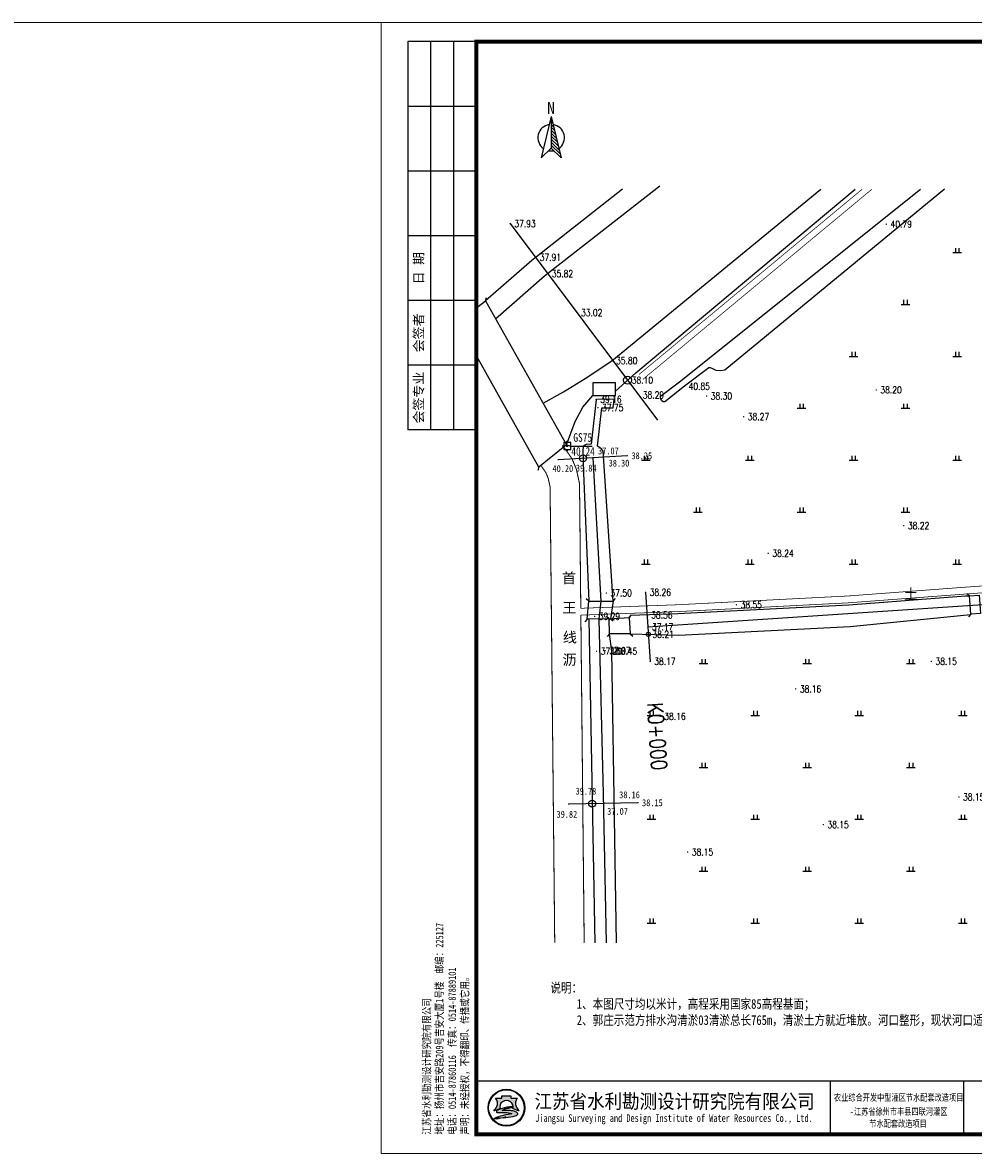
# Model space of a CAD drawing. Extents: x 464172 to 473094, y 3847158 to 3855433.
# Tile 86 of 98: x 469675 to 469950, y 3852704 to 3853030. Entities that reach past the tile are written whole.
import ezdxf
from ezdxf.enums import TextEntityAlignment as Align

# ---------------------------------------------------------------- set-up
doc = ezdxf.new("R2010")
doc.units = 0
doc.header["$PDMODE"] = 34
doc.header["$PDSIZE"] = 0.2
doc.linetypes.add('X3', pattern=[5, 4, -1])
doc.layers.get('0').update_dxf_attribs({"linetype": 'CONTINUOUS'})
doc.layers.add('ASSIST', color=7, linetype='CONTINUOUS', plot=False)
for name, color, linetype in [('DLSS', 4, 'CONTINUOUS'), ('DMTZ', 3, 'CONTINUOUS'), ('DMX', 1, 'CONTINUOUS'), ('GCD', 9, 'CONTINUOUS'), ('JMD', 6, 'CONTINUOUS'), ('KZD', 1, 'CONTINUOUS'), ('LINE', 7, 'CONTINUOUS'), ('SXSS', 5, 'CONTINUOUS'), ('ZBTZ', 8, 'CONTINUOUS'), ('断面', 7, 'CONTINUOUS'), ('零点距', 1, 'CONTINUOUS'), ('零间距', 11, 'CONTINUOUS')]:
    doc.layers.add(name, color=color, linetype=linetype)
doc.styles.add('HZ', font='rs.shx', dxfattribs={"width": 0.8, "bigfont": 'hztxt.shx'})
doc.styles.add('LYJFS', font='times.ttf', dxfattribs={"width": 0.7})
doc.styles.get("Standard").update_dxf_attribs({"font": 'rs.shx', "bigfont": 'hztxt.shx'})
doc.styles.add('仿宋', font='FangSong_GB2312.ttf', dxfattribs={"width": 0.8})
doc.styles.add('仿宋体', font='FangSong_GB2312.ttf', dxfattribs={"width": 0.8})
doc.styles.add('宋体', font='txt')
doc.styles.add('正等线体', font='simhei.ttf')
doc.styles.add('黑体', font='simhei.ttf')
doc.linetypes.add('10411', pattern='A,2,[150,AAA.SHX,S=1,R=0,X=0,Y=1],2,[151,AAA.SHX,S=1,R=0,X=0,Y=3],1e-11', length=4.00000000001)
doc.linetypes.add('10422', pattern='A,0.75,[150,AAA.SHX,S=0.5,R=0,X=0,Y=0.5],1.5,[177,AAA.SHX,S=1,R=0,X=0,Y=0.4],0.75', length=3)

# ---------------------------------------------------------------- blocks, each defined once
blk = doc.blocks.new('*U4')
at = {"linetype": 'Continuous'}
for points in [[(-0.15, -1.387778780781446e-17), (-0.138581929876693, -0.05740251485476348), (-0.138581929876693, 0.05740251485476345)], [(-0.138581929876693, 0.05740251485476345), (-0.1060660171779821, -0.1060660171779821), (-0.1060660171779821, 0.1060660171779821)], [(-0.1060660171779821, -0.1060660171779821), (-0.138581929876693, 0.05740251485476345), (-0.138581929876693, -0.05740251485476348)], [(-0.1060660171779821, 0.1060660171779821), (-0.05740251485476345, -0.138581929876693), (-0.05740251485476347, 0.138581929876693)], [(-0.05740251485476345, -0.138581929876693), (-0.1060660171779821, 0.1060660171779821), (-0.1060660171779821, -0.1060660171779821)], [(-0.05740251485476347, 0.138581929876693), (1.387778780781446e-17, -0.15), (-6.938893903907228e-18, 0.15)], [(1.387778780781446e-17, -0.15), (-0.05740251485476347, 0.138581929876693), (-0.05740251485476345, -0.138581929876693)], [(-6.938893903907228e-18, 0.15), (0.05740251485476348, -0.138581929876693), (0.05740251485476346, 0.138581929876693)], [(0.05740251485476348, -0.138581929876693), (-6.938893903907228e-18, 0.15), (1.387778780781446e-17, -0.15)], [(0.05740251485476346, 0.138581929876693), (0.1060660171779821, -0.1060660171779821), (0.1060660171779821, 0.1060660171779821)], [(0.1060660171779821, -0.1060660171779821), (0.05740251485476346, 0.138581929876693), (0.05740251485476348, -0.138581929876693)], [(0.1060660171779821, 0.1060660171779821), (0.138581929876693, -0.05740251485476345), (0.138581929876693, 0.05740251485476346)], [(0.138581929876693, -0.05740251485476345), (0.1060660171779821, 0.1060660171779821), (0.1060660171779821, -0.1060660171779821)], [(0.15, 0), (0.138581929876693, 0.05740251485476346), (0.138581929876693, -0.05740251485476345)]]:
    blk.add_solid(points, dxfattribs=at)
blk = doc.blocks.new('gc259')
at = {"linetype": 'Continuous', "flags": 128}
for points in [[(-1, 0.001587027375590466), (-1.5, 0.001587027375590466)], [(-1, -1), (1, -1), (1, 1), (-1, 1), (-1, -1)], [(0, 1), (0, 1.5)], [(1, 0), (1.5, 0)], [(0, -1), (0, -1.5)]]:
    blk.add_lwpolyline(points, dxfattribs=at)
at = {"linetype": 'Continuous'}
blk.add_circle((0, 0), 0.15, dxfattribs=at)
blk.add_point((0, 0), dxfattribs=at)
blk.add_blockref('*U4', (0, 0), dxfattribs=at)
blk = doc.blocks.new('GC200')
at = {"linetype": 'Continuous', "const_width": 0.2, "flags": 128}
blk.add_lwpolyline([(-0.1, 0, 1), (0.1, 0, 1)], format="xyb", close=True, dxfattribs=at)
blk = doc.blocks.new('gc119')
for p, q in [((-1.25, 0), (1.25, 0)), ((-0.5, 1.3), (-0.5, 0)), ((0.5, 1.3), (0.5, 0))]:
    blk.add_line(p, q)
blk = doc.blocks.new('A$C67844AE1')
at = {"color": 7, "linetype": 'ByBlock', "lineweight": -3}
for p, q in [((-68.54528065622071, 12.60233967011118), (-102.4539569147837, -126.4874291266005)), ((-68.54528065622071, 12.60233967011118), (-68.54528065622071, -93.55508338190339)), ((-68.54528065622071, 12.60233967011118), (-34.63660439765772, -126.4874291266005)), ((-68.54528065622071, 6.444916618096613), (-66.57848399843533, 4.534749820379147)), ((-75.16375737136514, -13.81146217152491), (-75.00695480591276, -13.90275762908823)), ((-68.54528065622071, -3.555083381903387), (-63.38429603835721, -8.56746807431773)), ((-68.54528065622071, -13.55508338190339), (-60.19010807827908, -21.66968596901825)), ((-68.54528065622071, -23.55508338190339), (-56.99592011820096, -34.77190386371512)), ((-68.54528065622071, -33.55508338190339), (-53.80173215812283, -47.874121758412)), ((-68.54528065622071, -43.55508338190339), (-50.60754419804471, -60.97633965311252)), ((-68.54528065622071, -53.55508338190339), (-47.4133562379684, -74.0785575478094)), ((-68.54528065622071, -63.55508338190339), (-44.21916827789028, -87.18077544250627)), ((-68.54528065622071, -73.55508338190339), (-41.02498031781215, -100.282993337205)), ((-68.54528065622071, -93.55508338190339), (-102.4539569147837, -126.4874291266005)), ((-68.54528065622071, -83.55508338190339), (-37.83079235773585, -113.3852112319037)), ((-68.54528065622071, -93.55508338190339), (-34.63660439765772, -126.4874291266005))]:
    blk.add_line(p, q, dxfattribs=at)
for start, end in [(98.47002997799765, 234.1282238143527), (305.8717761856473, 81.52997002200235), (258.3564658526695, 281.6435341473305)]:
    blk.add_arc((-68.54528065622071, -58.56304133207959), 44.66625879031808, start, end, dxfattribs=at)
at = {"color": 7, "linetype": 'ByBlock', "lineweight": -3, "insert": (-82.5777418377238, 61.776892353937), "char_height": 40, "width": 53.56766932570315, "attachment_point": 1}
blk.add_mtext('{\\fSimSun|b0|i0|c134|p2;N}', dxfattribs=at)
blk = doc.blocks.new('TK')
h = blk.add_hatch(color=152)
h.dxf.hatch_style = 1
h.paths.add_polyline_path([(37.76634519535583, 12, 1), (28.08865389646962, 12, 1)])
h.paths.add_polyline_path([(37.60348109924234, 12, 1), (28.2515179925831, 12, 1)], flags=16)
h = blk.add_hatch(color=152)
h.dxf.hatch_style = 1
edge = h.paths.add_edge_path()
edge.add_arc((34.80941884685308, 9.57513306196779), 1.461698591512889, 43.31770961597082, 70.37003522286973)
edge.add_arc((33.42980450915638, 5.707128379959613), 5.568375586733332, 70.37003522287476, 84.52854590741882)
edge.add_arc((32.84297213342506, -0.4193509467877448), 11.72289597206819, 84.5285459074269, 95.17746754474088)
edge.add_arc((32.98455917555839, 9.871856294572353), 1.831337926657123, 111.7965680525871, 130.9174013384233, ccw=False)
edge.add_arc((34.88031159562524, 5.13131362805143), 6.936886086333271, 98.84274785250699, 111.79656805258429, ccw=False)
edge.add_arc((35.94667124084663, -1.723120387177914), 13.873772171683, 95.21036804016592, 98.84274785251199, ccw=False)
edge.add_ellipse((32.92749954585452, 12.29239219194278), major_axis=(-1.773815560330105, 0), ratio=0.8776980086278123, start_angle=172.6538623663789, end_angle=176.9129867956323)
edge.add_arc((34.51986391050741, 1.961408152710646), 10.24870363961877, 88.99992913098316, 98.52267106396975)
edge.add_arc((34.12653419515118, 4.586133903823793), 7.594670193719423, 98.5226710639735, 116.8491039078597)
edge.add_arc((31.25213164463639, 10.26438648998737), 1.230336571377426, 116.8491039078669, 139.2900683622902)
edge.add_arc((30.4676556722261, 10.93937889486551), 0.1954369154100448, 139.2900683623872, 263.050638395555)
edge.add_arc((30.65080526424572, 12.44199033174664), 1.70916902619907, 263.0506383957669, 272.136251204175)
edge.add_arc((31.81845295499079, -18.86063964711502), 29.61523112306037, 88.46268833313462, 92.13625120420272, ccw=False)
edge.add_arc((32.47617160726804, 5.646726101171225), 5.099041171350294, 68.07113774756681, 88.46268833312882, ccw=False)
edge.add_arc((36.58583429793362, -10.91731876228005), 21.4080615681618, 95.91294384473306, 98.79521578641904)
edge.add_arc((35.21854840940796, -2.080308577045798), 12.46590188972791, 98.79521578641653, 117.8496747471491)
edge.add_arc((93.71745628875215, -228.4932874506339), 245.9934265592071, 104.7703900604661, 105.15790668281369, ccw=False)
edge.add_line((31.00239690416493, 9.371353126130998), (30.1988762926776, 9.045501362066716))
edge.add_arc((51.56004769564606, -88.12407086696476), 99.48982566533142, 100.90627282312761, 102.39834375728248, ccw=False)
edge.add_line((32.73627937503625, 9.568770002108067), (32.12568198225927, 9.380185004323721))
edge.add_arc((29.81630978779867, 37.97211086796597), 28.68503833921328, 274.6177604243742, 279.6944367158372)
edge.add_arc((33.87653895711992, 14.20489681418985), 4.573507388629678, 279.694436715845, 287.6119267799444)
edge.add_arc((34.76080719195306, 11.41934212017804), 1.650966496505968, 287.6119267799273, 311.5140981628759)
edge.add_arc((35.67269695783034, 10.38914913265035), 0.2751610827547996, 311.5140981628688, 403.3177096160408)
edge = h.paths.add_edge_path()
edge.add_arc((37.34861352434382, 13.13700107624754), 2.066422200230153, 138.9741968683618, 204.1180883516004, ccw=False)
edge.add_line((35.78967558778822, 14.49339822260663), (34.09257231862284, 14.49339822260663))
edge.add_line((34.09257231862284, 14.49339822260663), (34.09257231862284, 15.08006279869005))
edge.add_line((34.09257231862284, 15.08006279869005), (31.76242677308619, 15.08006279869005))
edge.add_line((31.76242677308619, 15.08006279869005), (31.76242677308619, 14.49339822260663))
edge.add_line((31.76242677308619, 14.49339822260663), (30.06532350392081, 14.49339822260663))
edge.add_arc((28.50638556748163, 13.13700107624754), 2.066422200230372, -24.118088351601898, 41.0258031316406, ccw=False)
edge.add_arc((26.96985351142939, 13.82490731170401), 3.749914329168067, 314.34412131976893, 335.8819116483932, ccw=False)
edge.add_arc((28.92445619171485, 14.17747440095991), 3.106664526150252, 282.3877277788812, 290.1465811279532)
edge.add_arc((25.86021252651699, 22.52986678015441), 12.00340818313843, 290.1465811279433, 296.6495194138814)
edge.add_ellipse((32.92749954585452, 12.29239219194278), major_axis=(-1.773815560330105, 0), ratio=0.8776980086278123, start_angle=176.9129867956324, end_angle=378.37473811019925, ccw=False)
edge.add_ellipse((32.92749954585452, 12.29239219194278), major_axis=(-1.773815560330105, 0), ratio=0.8776980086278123, start_angle=172.653862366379, end_angle=176.9129867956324, ccw=False)
edge.add_ellipse((32.92749954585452, 12.29239219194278), major_axis=(-1.773815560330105, 0), ratio=0.8776980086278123, start_angle=161.6252618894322, end_angle=172.653862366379, ccw=False)
edge.add_arc((39.99478656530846, 22.52986678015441), 12.00340818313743, 243.3504805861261, 249.853418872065)
edge.add_arc((36.93054290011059, 14.17747440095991), 3.106664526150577, 249.8534188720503, 257.61227222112)
edge.add_arc((38.88514558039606, 13.82490731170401), 3.74991432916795, 204.1180883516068, 225.6558786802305, ccw=False)
at = {"lineweight": 0}
for p, q in [((0, 0), (0, 297)), ((0, 297), (420, 297)), ((420, 297), (420, 0)), ((415, 12), (208, 12)), ((420, 0), (0, 0))]:
    blk.add_line(p, q, dxfattribs=at)
for p, q in [((25, 292), (7, 292)), ((7, 292), (7, 190)), ((13, 292), (13, 190)), ((19, 292), (19, 190)), ((25, 275), (7, 275)), ((25, 258), (7, 258)), ((25, 241), (7, 241)), ((25, 224), (7, 224)), ((25, 207), (7, 207)), ((25, 190), (7, 190)), ((118, 19), (118, 5)), ((153, 19), (153, 5)), ((208, 19), (208, 5)), ((234, 19), (234, 5)), ((253, 19), (253, 5)), ((272, 19), (272, 5)), ((291, 19), (291, 5)), ((310, 19), (310, 5)), ((329, 19), (329, 5)), ((348, 19), (348, 5)), ((366, 19), (366, 5)), ((383, 12), (383, 5))]:
    blk.add_line(p, q)
at = {"lineweight": 0, "const_width": 1}
blk.add_lwpolyline([(25, 292), (415, 292), (415, 5), (25, 5)], close=True, dxfattribs=at)
at = {"lineweight": 0, "const_width": 0.4}
blk.add_lwpolyline([(415, 19), (25, 19)], dxfattribs=at)
at = {"color": 152}
for points in [[(31.24412181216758, 11.80161767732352, -0.02838203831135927), (29.99446309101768, 11.26089254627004, -0.03386732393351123), (29.59091690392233, 11.14313846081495, 0.09425397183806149), (30.39241989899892, 12.29262248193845, 0.2921547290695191), (30.06532350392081, 14.49339822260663), (31.76242677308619, 14.49339822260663), (31.76242677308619, 15.08006279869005), (34.09257231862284, 15.08006279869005), (34.09257231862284, 14.49339822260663), (35.78967558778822, 14.49339822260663, 0.29215472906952), (35.46257919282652, 12.29262248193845, 0.09425397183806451), (36.2640821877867, 11.14313846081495, -0.03386732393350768), (35.86053600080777, 11.26089254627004, -0.02838203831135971), (34.61087727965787, 11.80161767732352)], [(34.69874112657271, 12.20855064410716, 0.04157472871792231), (33.0009984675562, 12.09693843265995, 0.08013502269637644), (30.6964595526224, 11.36209164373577, 0.09823132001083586), (30.31951032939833, 11.06684867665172, 0.599439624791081), (30.44400935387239, 10.74537776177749, 0.03966424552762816), (30.71451621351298, 10.73400916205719, -0.01603031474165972), (32.61296833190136, 10.7439319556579, -0.08921046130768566), (34.38043466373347, 10.37684270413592, 0.01257694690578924), (33.31247064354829, 10.23900867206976, 0.08333285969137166), (29.39506013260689, 8.941746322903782, -0.001690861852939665), (31.00239690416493, 9.371353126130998), (30.1988762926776, 9.045501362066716, -0.006510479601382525), (32.73627937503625, 9.568770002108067), (32.12568198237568, 9.380185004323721, 0.02215480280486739), (34.64668864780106, 9.696699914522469, 0.03456031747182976), (35.26033732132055, 9.845760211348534, 0.1046726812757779), (35.85507491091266, 10.18311053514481, 0.4234638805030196), (35.87289335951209, 10.57792154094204, 0.1185893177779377), (35.30046801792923, 10.95188049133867, 0.06185687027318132), (33.96074808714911, 11.25013348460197, 0.04649815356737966), (31.78508714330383, 11.25571519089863, -0.08362449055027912), (32.30456102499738, 11.57226833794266, -0.05658197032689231), (33.81395195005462, 11.9857476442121, -0.01585057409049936), (34.68675527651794, 12.09332510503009)]]:
    blk.add_lwpolyline(points, format="xyb", dxfattribs=at)
for radius in [4.838845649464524, 4.675981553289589]:
    blk.add_circle((32.92749954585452, 12), radius, dxfattribs=at)
blk.add_arc((34.88031159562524, 5.13131362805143), 6.936886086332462, 98.84274785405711, 111.7965680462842, dxfattribs=at)
for start_param, end_param in [(2.820892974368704, 6.603884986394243), (3.013378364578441, 3.087714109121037)]:
    blk.add_ellipse((32.92749954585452, 12.29239219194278), major_axis=(-1.773815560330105, 0), ratio=0.8776980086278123, start_param=start_param, end_param=end_param, dxfattribs=at)
at = {"style": '宋体'}
for s, height, width, p in [('江苏省水利勘测设计研究院有限公司', 3.75, 0.9, (77.12731924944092, 13.75084589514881)), ('农业综合开发中型灌区节水配套改造项目', 1.8, 0.75, (136, 14.74047347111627)), ('-江苏省徐州市丰县四联河灌区', 1.8, 0.75, (136, 11.02926161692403)), ('Jiangsu Surveying and Design Institute of Water Resources Co., Ltd.', 2, 0.8, (76.9551912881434, 9.01340379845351)), ('节水配套改造项目', 1.8, 0.75, (135.8399052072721, 7.880905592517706))]:
    blk.add_text(s, height=height, dxfattribs=dict(at, width=width)).set_placement(p, align=Align.MIDDLE)
at = {"style": 'LYJFS'}
for s, p in [('（阶段）', (216.8339300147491, 15.5)), ('（专业）', (216.8339300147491, 8.5))]:
    blk.add_text(s, height=2.5, dxfattribs=at).set_placement(p, align=Align.MIDDLE_CENTER)
at = {"style": '仿宋'}
blk.add_text('2018.05', height=2.5, dxfattribs=at).set_placement((357, 8.5), align=Align.MIDDLE)
at = {"rotation": 90}
for s, insert, char_height, attachment_point, style in [('日 期', (10, 232.5), 2.5, 5, '宋体'), ('会签者', (10, 215.5), 2.5, 5, '宋体'), ('会签专业', (10, 198.5), 2.5, 5, '宋体'), ('江苏省水利勘测设计研究院有限公司\\P地址：扬州市吉安路209号吉安大厦1号楼  邮编：225127\\P电话：0514-87860116  传真：0514-87889101\\P声明：未经授权，不得翻印、传播或它用。', (23.29513194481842, 4.918324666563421), 2, 7, '仿宋')]:
    blk.add_mtext(s, dxfattribs=dict(at, insert=insert, char_height=char_height, attachment_point=attachment_point, style=style))
at = {"char_height": 2.5, "attachment_point": 5, "style": '宋体'}
for s, insert in [('设计', (227.4021536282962, 15.5)), ('批 准', (243.5, 15.5)), ('核 定', (262.4375, 15.47222222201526)), ('审 查', (281.4305555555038, 15.47328627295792)), ('校 核', (300.4652777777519, 15.54328155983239)), ('设 计', (319.4722222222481, 15.59333057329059)), ('制 图', (338.4166666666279, 15.4779241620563)), ('日 期', (357, 15.5)), ('甲级设计证书编号A132012666', (390.5, 15.5)), ('部分', (227.4021536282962, 8.5)), ('图 号', (374.5, 8.5))]:
    blk.add_mtext(s, dxfattribs=dict(at, insert=insert))

msp = doc.modelspace()

# ---------------------------------------------------------------- linework, layer by layer
at = {"lineweight": 0}
msp.add_line((469778.8677340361, 3853030.298726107), (470240.8908340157, 3853030.298726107), dxfattribs=at)
at = {"color": 8, "linetype": 'Continuous', "flags": 128}
for points in [[(469815.605865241, 3852972.229605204), (469858.1839232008, 3852915.478544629)], [(469839.4850079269, 3852904.581013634), (469841.8632844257, 3852863.130428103), (469841.2490844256, 3852857.968678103), (469842.4771418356, 3852807.4756982), (469843.3210562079, 3852764.417326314)]]:
    msp.add_lwpolyline(points, dxfattribs=at)
at = {"linetype": 'Continuous', "flags": 128}
msp.add_lwpolyline([(469855.3941788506, 3852855.728893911), (469959.4473244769, 3852862.677861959), (470194.7362723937, 3852877.824662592), (470235.3905591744, 3852880.3101946)], dxfattribs=at)
at = {"color": 8, "linetype": 'Continuous'}
msp.add_circle((469849.5512703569, 3852926.984757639), 1.158701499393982, dxfattribs=at)
at = {"layer": 'ASSIST', "color": 8, "linetype": 'Continuous', "flags": 128}
msp.add_lwpolyline([(469806.3691091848, 3852948.272897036), (469808.4824344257, 3852949.959678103), (469831.8490344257, 3852908.263178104), (469823.8800344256, 3852901.841178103), (469806.3691091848, 3852933.184794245)], dxfattribs=at)
at = {"layer": 'ASSIST', "linetype": 'Continuous', "flags": 128}
msp.add_lwpolyline([(469948.7663383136, 3852859.342161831), (469948.3724816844, 3852864.629180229), (469951.152648, 3852864.836288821), (469951.5465046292, 3852859.549270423)], close=True, dxfattribs=at)
at = {"layer": 'ASSIST', "color": 8, "linetype": 'Continuous', "flags": 128}
for points in [[(469838.3318344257, 3852863.101678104), (469845.3947344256, 3852863.159178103), (469844.6023344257, 3852858.029978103), (469837.8958344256, 3852857.907378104)], [(469844.3293344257, 3852853.687078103), (469844.2058344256, 3852858.044578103), (469850.0331344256, 3852858.397778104), (469850.3027344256, 3852853.683178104)]]:
    msp.add_lwpolyline(points, close=True, dxfattribs=at)
at = {"layer": 'DLSS', "color": 8, "linetype": 'X3', "const_width": 0.2, "flags": 128}
for points in [[(469917.3279358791, 3852982.131953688), (469852.8286620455, 3852928.612705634)], [(469836.0240134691, 3852861.076316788), (469863.9717344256, 3852862.098678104), (469913.3214876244, 3852864.638154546), (469947.0123593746, 3852867.1659387), (469997.8948483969, 3852870.787252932), (470053.8314735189, 3852874.49468242), (470112.8676523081, 3852878.284599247), (470132.3400751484, 3852880.01358735), (470161.5682082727, 3852881.700322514), (470185.6887110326, 3852882.798162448), (470231.7721825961, 3852885.421336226), (470235.3905591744, 3852885.637614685)]]:
    msp.add_lwpolyline(points, dxfattribs=at)
at = {"layer": 'DLSS', "color": 8, "linetype": 'Continuous', "flags": 128}
for points, const_width in [([(469920.1458729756, 3852982.131953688), (469853.9777095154, 3852927.227919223)], 0.2), ([(469831.1110595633, 3852907.668464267), (469833.4633808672, 3852904.328749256), (469834.7364729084, 3852901.286837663), (469835.6258150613, 3852897.222699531), (469835.7073836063, 3852892.287970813), (469836.0240134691, 3852861.076316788)], 0.3), ([(469824.4654063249, 3852902.389160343), (469825.9524617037, 3852900.229047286), (469826.5869068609, 3852898.713111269), (469827.129648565, 3852896.232876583), (469827.1967320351, 3852892.174465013), (469828.4927775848, 3852764.417326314)], 0.3), ([(469836.0441115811, 3852859.09515395), (469864.0588324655, 3852860.119966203), (469913.4464881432, 3852862.66139306), (469947.1567526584, 3852865.190632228), (469998.0306418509, 3852868.811334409), (470053.9604076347, 3852872.518309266), (470113.0187018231, 3852876.309645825), (470132.484748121, 3852878.038067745), (470161.6702919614, 3852879.722345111), (470185.790018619, 3852880.820149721), (470231.8875472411, 3852883.444123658), (470235.3905591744, 3852883.653506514)], 0.2), ([(469836.0441115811, 3852859.09515395), (469837.0045806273, 3852764.417326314)], 0.3)]:
    msp.add_lwpolyline(points, dxfattribs=dict(at, const_width=const_width))
at = {"layer": 'DLSS', "linetype": 'Continuous'}
for points in [[(469808.4824344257, 3852949.959678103), (469808.7536036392, 3852950.922209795)], [(469823.8800344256, 3852901.841178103), (469806.3691091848, 3852933.184794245)], [(469823.8800344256, 3852901.841178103), (469823.6076037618, 3852900.879002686)], [(469948.3724816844, 3852864.629180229), (469947.6147984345, 3852865.281802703)], [(469948.7663383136, 3852859.342161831), (469948.3724816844, 3852864.629180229)], [(469948.7663383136, 3852859.342161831), (469948.1137158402, 3852858.584478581)]]:
    msp.add_lwpolyline(points, dxfattribs=at)
at = {"layer": 'DLSS', "color": 8, "linetype": 'Continuous'}
for points in [[(469808.4824344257, 3852949.959678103), (469831.8490344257, 3852908.263178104)], [(469831.8490344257, 3852908.263178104), (469832.8115661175, 3852907.99200889)], [(469838.3318344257, 3852863.101678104), (469837.6189946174, 3852863.803004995)], [(469838.3318344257, 3852863.101678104), (469845.3947344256, 3852863.159178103)], [(469845.3947344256, 3852863.159178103), (469846.0960613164, 3852863.872017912)], [(469844.6023344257, 3852858.029978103), (469837.8958344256, 3852857.907378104)], [(469844.2058344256, 3852858.044578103), (469843.4789787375, 3852858.731368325)], [(469844.3293344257, 3852853.687078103), (469844.2058344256, 3852858.044578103)], [(469844.6023344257, 3852858.029978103), (469845.3222473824, 3852857.335913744)], [(469850.0331344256, 3852858.397778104), (469850.6987186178, 3852859.144100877)], [(469850.0331344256, 3852858.397778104), (469850.3027344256, 3852853.683178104)], [(469837.8958344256, 3852857.907378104), (469837.2017700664, 3852857.187465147)], [(469844.3293344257, 3852853.687078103), (469843.642544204, 3852852.960222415)], [(469850.3027344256, 3852853.683178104), (469851.0490571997, 3852853.017593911)]]:
    msp.add_lwpolyline(points, dxfattribs=at)
at = {"layer": 'DMTZ', "color": 7, "linetype": '10411', "flags": 128}
for points in [[(469848.0992090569, 3852982.131953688), (469821.8348344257, 3852961.613978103), (469808.4824344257, 3852949.959678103)], [(469839.0434518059, 3852908.455657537), (469837.5726387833, 3852908.361490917), (469836.8258629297, 3852907.988252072), (469836.5852918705, 3852906.999986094), (469836.8135102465, 3852900.197835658), (469838.3318344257, 3852863.101678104)], [(469845.3947344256, 3852863.159178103), (469842.4676192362, 3852906.467228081), (469842.0507416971, 3852907.102549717), (469840.8789212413, 3852907.948345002)], [(469948.3725917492, 3852864.627702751), (469947.2038739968, 3852864.546010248), (469913.4872808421, 3852862.01629625), (469864.0872560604, 3852859.474232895), (469850.3480309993, 3852858.971635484), (469850.0331344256, 3852858.397778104)], [(469850.3027344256, 3852853.683178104), (469864.3589554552, 3852853.288453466), (469913.8697396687, 3852855.836216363), (469948.7224340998, 3852859.291189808), (469948.7224340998, 3852859.291189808)], [(469846.3125209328, 3852764.417326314), (469844.9689344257, 3852848.684178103), (469844.3293344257, 3852853.687078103)]]:
    msp.add_lwpolyline(points, dxfattribs=at)
for points, elevation in [([(469846.0372743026, 3852923.830111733), (469851.9367344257, 3852929.126278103), (469915.379814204, 3852982.131953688)], 38.1025), ([(469941.148779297, 3852982.131953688), (469877.6295322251, 3852929.905634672), (469876.4395400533, 3852929.680622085), (469875.1530234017, 3852929.8092085), (469874.1881869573, 3852930.22710071), (469873.5449286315, 3852930.548566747), (469873.0625104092, 3852930.516406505), (469865.9885344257, 3852925.222478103), (469860.3053533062, 3852920.752867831), (469860.3053533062, 3852920.752867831), (469859.7939930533, 3852920.722589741), (469859.430916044, 3852920.986500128), (469859.1008135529, 3852921.646289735), (469859.1041314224, 3852922.403351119), (469864.5558344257, 3852926.483878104), (469934.1824354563, 3852982.131953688)], 41.0364), ([(469831.8490344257, 3852908.263178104), (469834.364973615, 3852915.007040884), (469836.6111202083, 3852919.166486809), (469839.5335344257, 3852922.544378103)], 39.4323), ([(469838.3428708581, 3852857.915550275), (469840.0520906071, 3852764.417326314)], 39.3486)]:
    msp.add_lwpolyline(points, dxfattribs=dict(at, elevation=elevation))
at = {"layer": 'DMTZ', "color": 7, "linetype": '10422', "elevation": 39.1614, "flags": 128}
msp.add_lwpolyline([(469840.4511344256, 3852921.422178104), (469839.0026915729, 3852908.453047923)], dxfattribs=at)
at = {"layer": 'DMTZ', "color": 7, "linetype": '10422', "flags": 128}
msp.add_lwpolyline([(469840.8789212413, 3852907.948345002), (469842.0700874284, 3852919.00977723), (469845.4128154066, 3852918.955440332), (469845.6302124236, 3852921.509138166), (469840.4511344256, 3852921.422178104)], dxfattribs=at)
at = {"layer": 'DMX', "color": 8, "linetype": 'Continuous'}
for p, q in [((469849.4685883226, 3852905.153833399), (469829.5014275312, 3852904.00819387)), ((469852.5296026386, 3852804.897019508), (469832.5334428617, 3852804.505108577))]:
    msp.add_line(p, q, dxfattribs=at)
at = {"layer": 'DMX', "linetype": 'Continuous'}
msp.add_lwpolyline([(469854.7278343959, 3852865.706668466), (469856.0605233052, 3852845.751119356)], dxfattribs=at)
at = {"layer": 'JMD', "color": 8, "linetype": 'Continuous', "elevation": 39.4323, "flags": 128}
msp.add_lwpolyline([(469839.5335344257, 3852922.544378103), (469846.0448344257, 3852922.583878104), (469846.022516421, 3852926.262845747), (469839.511216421, 3852926.223345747)], close=True, dxfattribs=at)
at = {"layer": 'KZD', "color": 8, "linetype": 'Continuous'}
msp.add_lwpolyline([(469833.3559344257, 3852907.955578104), (469839.3559344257, 3852907.955578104)], dxfattribs=at)
at = {"layer": 'SXSS', "color": 8, "linetype": 'Continuous', "flags": 128}
msp.add_lwpolyline([(469811.4105688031, 3852944.734572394), (469825.5693503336, 3852957.092701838), (469858.8822129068, 3852983.117022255)], dxfattribs=at)
at = {"layer": 'SXSS', "color": 8, "linetype": 'Continuous', "elevation": 38.1025, "flags": 128}
msp.add_lwpolyline([(469825.0996327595, 3852920.307139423), (469830.9895263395, 3852923.607819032), (469837.2808194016, 3852927.426159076), (469845.0198344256, 3852932.609978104), (469905.4260402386, 3852982.131953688)], dxfattribs=at)
at = {"layer": '断面', "color": 3, "lineweight": 15}
msp.add_line((464172.0765449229, 3853030.298726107), (473094.2561084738, 3853030.298726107), dxfattribs=at)
at = {"layer": '零点距', "linetype": 'Continuous'}
msp.add_circle((469855.5406206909, 3852853.536088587), 0.6012746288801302, dxfattribs=at)
at = {"layer": '零间距', "color": 8, "linetype": 'Continuous'}
for centre in [(469836.6718659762, 3852904.419606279), (469839.3168245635, 3852804.638058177)]:
    msp.add_circle(centre, 1, dxfattribs=at)

# ---------------------------------------------------------------- block references
at = {"layer": 'GCD', "color": 8, "linetype": 'Continuous'}
ref = msp.add_blockref('GC200', (469815.605865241, 3852972.229605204, 37.93), dxfattribs=at)
ref.add_attrib('height', '37.93', dxfattribs={"linetype": 'Continuous', "height": 2, "style": 'HZ', "width": 0.8}).set_placement((469816.805865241, 3852972.229605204), align=Align.MIDDLE_LEFT)
at = {"layer": 'GCD', "linetype": 'Continuous'}
ref = msp.add_blockref('GC200', (469924.3751064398, 3852972.064525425, 40.7851), dxfattribs=at)
ref.add_attrib('height', '40.79', dxfattribs={"linetype": 'Continuous', "height": 2, "style": 'HZ', "width": 0.8}).set_placement((469925.5751064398, 3852972.064525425), align=Align.MIDDLE_LEFT)
at = {"layer": 'GCD', "color": 8, "linetype": 'Continuous'}
ref = msp.add_blockref('GC200', (469822.9452851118, 3852962.447104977, 37.91), dxfattribs=at)
ref.add_attrib('height', '37.91', dxfattribs={"linetype": 'Continuous', "height": 2, "style": 'HZ', "width": 0.8}).set_placement((469824.1452851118, 3852962.447104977), align=Align.MIDDLE_LEFT)
ref = msp.add_blockref('GC200', (469826.4476814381, 3852957.778862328, 35.82), dxfattribs=at)
ref.add_attrib('height', '35.82', dxfattribs={"linetype": 'Continuous', "height": 2, "style": 'HZ', "width": 0.8}).set_placement((469827.6476814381, 3852957.778862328), align=Align.MIDDLE_LEFT)
ref = msp.add_blockref('GC200', (469834.8941279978, 3852946.520838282, 33.02), dxfattribs=at)
ref.add_attrib('height', '33.02', dxfattribs={"linetype": 'Continuous', "height": 2, "style": 'HZ', "width": 0.8}).set_placement((469836.0941279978, 3852946.520838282), align=Align.MIDDLE_LEFT)
ref = msp.add_blockref('GC200', (469845.0198344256, 3852932.609978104, 35.8025), dxfattribs=at)
ref.add_attrib('height', '35.80', dxfattribs={"linetype": 'Continuous', "height": 2, "style": 'HZ', "width": 0.8}).set_placement((469846.2198344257, 3852932.609978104), align=Align.MIDDLE_LEFT)
ref = msp.add_blockref('GC200', (469849.5512703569, 3852926.984757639, 38.1), dxfattribs=at)
ref.add_attrib('height', '38.10', dxfattribs={"linetype": 'Continuous', "height": 2, "style": 'HZ', "width": 0.8}).set_placement((469850.7512703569, 3852926.984757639), align=Align.MIDDLE_LEFT)
ref = msp.add_blockref('GC200', (469852.7425953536, 3852922.731132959, 38.29), dxfattribs=at)
ref.add_attrib('height', '38.29', dxfattribs={"linetype": 'Continuous', "height": 2, "style": 'HZ', "width": 0.8}).set_placement((469853.9425953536, 3852922.731132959), align=Align.MIDDLE_LEFT)
ref = msp.add_blockref('GC200', (469865.9885344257, 3852925.222478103, 40.8528), dxfattribs=at)
ref.add_attrib('height', '40.85', dxfattribs={"linetype": 'Continuous', "height": 2, "style": 'HZ', "width": 0.8}).set_placement((469867.1885344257, 3852925.222478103), align=Align.MIDDLE_LEFT)
ref = msp.add_blockref('GC200', (469872.3794344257, 3852922.409578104, 38.2992), dxfattribs=at)
ref.add_attrib('height', '38.30', dxfattribs={"linetype": 'Continuous', "height": 2, "style": 'HZ', "width": 0.8}).set_placement((469873.5794344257, 3852922.409578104), align=Align.MIDDLE_LEFT)
at = {"layer": 'GCD', "linetype": 'Continuous'}
ref = msp.add_blockref('GC200', (469921.4250337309, 3852924.189974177, 38.19722386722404), dxfattribs=at)
ref.add_attrib('height', '38.20', dxfattribs={"linetype": 'Continuous', "height": 2, "style": 'HZ', "width": 0.8}).set_placement((469922.6250337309, 3852924.189974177), align=Align.MIDDLE_LEFT)
at = {"layer": 'GCD', "color": 8, "linetype": 'Continuous'}
ref = msp.add_blockref('GC200', (469840.4511344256, 3852921.422178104, 39.1614), dxfattribs=at)
ref.add_attrib('height', '39.16', dxfattribs={"linetype": 'Continuous', "height": 2, "style": 'HZ', "width": 0.8}).set_placement((469841.6511344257, 3852921.422178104), align=Align.MIDDLE_LEFT)
ref = msp.add_blockref('GC200', (469840.9659344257, 3852919.057878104, 37.7484), dxfattribs=at)
ref.add_attrib('height', '37.75', dxfattribs={"linetype": 'Continuous', "height": 2, "style": 'HZ', "width": 0.8}).set_placement((469842.1659344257, 3852919.057878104), align=Align.MIDDLE_LEFT)
at = {"layer": 'GCD', "linetype": 'Continuous'}
ref = msp.add_blockref('GC200', (469883.0926192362, 3852916.409219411, 38.26807742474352), dxfattribs=at)
ref.add_attrib('height', '38.27', dxfattribs={"linetype": 'Continuous', "height": 2, "style": 'HZ', "width": 0.8}).set_placement((469884.2926192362, 3852916.409219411), align=Align.MIDDLE_LEFT)
at = {"layer": 'GCD', "color": 8, "linetype": 'Continuous'}
ref = msp.add_blockref('GC200', (469839.4850079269, 3852904.581013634, 37.07), dxfattribs=at)
ref.add_attrib('height', '37.07', dxfattribs={"linetype": 'Continuous', "height": 2, "style": '正等线体', "width": 0.8}).set_placement((469841.0196494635, 3852906.556838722, 37.07), align=Align.MIDDLE_LEFT)
ref = msp.add_blockref('GC200', (469829.5014275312, 3852904.00819387, 40.2), dxfattribs=at)
ref.add_attrib('height', '40.20', dxfattribs={"linetype": 'Continuous', "height": 2, "style": '正等线体', "width": 0.8}).set_placement((469827.8382405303, 3852901.461426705, 40.2), align=Align.MIDDLE_LEFT)
ref = msp.add_blockref('GC200', (469836.6718659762, 3852904.419606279, 39.84), dxfattribs=at)
ref.add_attrib('height', '39.84', dxfattribs={"linetype": 'Continuous', "height": 2, "style": '正等线体', "width": 0.8}).set_placement((469834.6084151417, 3852901.592817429), align=Align.MIDDLE_LEFT)
ref = msp.add_blockref('GC200', (469842.5830909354, 3852904.758769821, 38.3), dxfattribs=at)
ref.add_attrib('height', '38.30', dxfattribs={"linetype": 'Continuous', "height": 2, "style": '正等线体', "width": 0.8}).set_placement((469844.0797203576, 3852903.027243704, 38.3), align=Align.MIDDLE_LEFT)
ref = msp.add_blockref('GC200', (469849.4685883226, 3852905.153833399, 38.25), dxfattribs=at)
ref.add_attrib('height', '38.25', dxfattribs={"linetype": 'Continuous', "height": 2, "style": '正等线体', "width": 0.8}).set_placement((469850.6685883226, 3852905.153833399, 38.25), align=Align.MIDDLE_LEFT)
at = {"layer": 'GCD', "linetype": 'Continuous'}
ref = msp.add_blockref('GC200', (469929.3948922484, 3852884.945164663, 38.22156633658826), dxfattribs=at)
ref.add_attrib('height', '38.22', dxfattribs={"linetype": 'Continuous', "height": 2, "style": 'HZ', "width": 0.8}).set_placement((469930.5948922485, 3852884.945164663), align=Align.MIDDLE_LEFT)
ref = msp.add_blockref('GC200', (469890.1950602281, 3852876.984437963, 38.23986446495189), dxfattribs=at)
ref.add_attrib('height', '38.24', dxfattribs={"linetype": 'Continuous', "height": 2, "style": 'HZ', "width": 0.8}).set_placement((469891.3950602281, 3852876.984437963), align=Align.MIDDLE_LEFT)
at = {"layer": 'GCD', "color": 8, "linetype": 'Continuous'}
ref = msp.add_blockref('GC200', (469843.4008344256, 3852865.473378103, 37.4987), dxfattribs=at)
ref.add_attrib('height', '37.50', dxfattribs={"linetype": 'Continuous', "height": 2, "style": 'HZ', "width": 0.8}).set_placement((469844.6008344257, 3852865.473378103), align=Align.MIDDLE_LEFT)
at = {"layer": 'GCD', "linetype": 'Continuous'}
ref = msp.add_blockref('GC200', (469854.7278343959, 3852865.706668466, 38.26), dxfattribs=at)
ref.add_attrib('height', '38.26', dxfattribs={"linetype": 'Continuous', "height": 2, "style": 'HZ', "width": 0.8}).set_placement((469855.927834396, 3852865.706668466, -38.2571), align=Align.MIDDLE_LEFT)
ref = msp.add_blockref('GC200', (469881.0206921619, 3852862.098678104, 38.5466), dxfattribs=at)
ref.add_attrib('height', '38.55', dxfattribs={"linetype": 'Continuous', "height": 2, "style": 'HZ', "width": 0.8}).set_placement((469882.2206921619, 3852862.098678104), align=Align.MIDDLE_LEFT)
at = {"layer": 'GCD', "color": 8, "linetype": 'Continuous'}
ref = msp.add_blockref('GC200', (469840.0189344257, 3852858.720478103, 39.2897), dxfattribs=at)
ref.add_attrib('height', '39.29', dxfattribs={"linetype": 'Continuous', "height": 2, "style": 'HZ', "width": 0.8}).set_placement((469841.2189344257, 3852858.720478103), align=Align.MIDDLE_LEFT)
at = {"layer": 'GCD', "linetype": 'Continuous'}
ref = msp.add_blockref('GC200', (469855.1658493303, 3852859.147877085, 38.56), dxfattribs=at)
ref.add_attrib('height', '38.56', dxfattribs={"linetype": 'Continuous', "height": 2, "style": 'HZ', "width": 0.8}).set_placement((469856.3658493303, 3852859.147877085, 38.56), align=Align.MIDDLE_LEFT)
ref = msp.add_blockref('GC200', (469855.3941788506, 3852855.728893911, 37.17), dxfattribs=at)
ref.add_attrib('height', '37.17', dxfattribs={"linetype": 'Continuous', "height": 2, "style": 'HZ', "width": 0.8}).set_placement((469856.5941788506, 3852855.728893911, -37.1713), align=Align.MIDDLE_LEFT)
ref = msp.add_blockref('GC200', (469855.5406206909, 3852853.536088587, 38.21), dxfattribs=at)
ref.add_attrib('height', '38.21', dxfattribs={"linetype": 'Continuous', "height": 2, "style": 'HZ', "width": 0.8}).set_placement((469856.7406206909, 3852853.536088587, 38.21), align=Align.MIDDLE_LEFT)
at = {"layer": 'GCD', "color": 8, "linetype": 'Continuous'}
ref = msp.add_blockref('GC200', (469840.5725344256, 3852848.680978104, 37.1987), dxfattribs=at)
ref.add_attrib('height', '37.20', dxfattribs={"linetype": 'Continuous', "height": 2, "style": 'HZ', "width": 0.8}).set_placement((469841.7725344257, 3852848.680978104), align=Align.MIDDLE_LEFT)
ref = msp.add_blockref('GC200', (469843.0404344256, 3852848.862178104, 37.0681), dxfattribs=at)
ref.add_attrib('height', '37.07', dxfattribs={"linetype": 'Continuous', "height": 2, "style": 'HZ', "width": 0.8}).set_placement((469844.2404344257, 3852848.862178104), align=Align.MIDDLE_LEFT)
ref = msp.add_blockref('GC200', (469844.9689344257, 3852848.684178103, 38.4454), dxfattribs=at)
ref.add_attrib('height', '38.45', dxfattribs={"linetype": 'Continuous', "height": 2, "style": 'HZ', "width": 0.8}).set_placement((469846.1689344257, 3852848.684178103), align=Align.MIDDLE_LEFT)
at = {"layer": 'GCD', "linetype": 'Continuous'}
ref = msp.add_blockref('GC200', (469856.0605233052, 3852845.751119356, 38.17), dxfattribs=at)
ref.add_attrib('height', '38.17', dxfattribs={"linetype": 'Continuous', "height": 2, "style": 'HZ', "width": 0.8}).set_placement((469857.2605233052, 3852845.751119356, -38.1737), align=Align.MIDDLE_LEFT)
ref = msp.add_blockref('GC200', (469937.3556189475, 3852845.745332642, 38.15402886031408), dxfattribs=at)
ref.add_attrib('height', '38.15', dxfattribs={"linetype": 'Continuous', "height": 2, "style": 'HZ', "width": 0.8}).set_placement((469938.5556189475, 3852845.745332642), align=Align.MIDDLE_LEFT)
ref = msp.add_blockref('GC200', (469898.1557869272, 3852837.784605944, 38.16395326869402), dxfattribs=at)
ref.add_attrib('height', '38.16', dxfattribs={"linetype": 'Continuous', "height": 2, "style": 'HZ', "width": 0.8}).set_placement((469899.3557869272, 3852837.784605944), align=Align.MIDDLE_LEFT)
ref = msp.add_blockref('GC200', (469858.9559549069, 3852829.823879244, 38.16444497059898), dxfattribs=at)
ref.add_attrib('height', '38.16', dxfattribs={"linetype": 'Continuous', "height": 2, "style": 'HZ', "width": 0.8}).set_placement((469860.1559549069, 3852829.823879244), align=Align.MIDDLE_LEFT)
at = {"layer": 'GCD', "color": 8, "linetype": 'Continuous'}
ref = msp.add_blockref('GC200', (469839.3168245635, 3852804.638058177, 39.78), dxfattribs=at)
ref.add_attrib('height', '39.78', dxfattribs={"linetype": 'Continuous', "height": 2, "style": '正等线体', "width": 0.8}).set_placement((469834.5151146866, 3852808.246865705, 39.78), align=Align.MIDDLE_LEFT)
ref = msp.add_blockref('GC200', (469845.669239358, 3852804.762561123, 38.16), dxfattribs=at)
ref.add_attrib('height', '38.16', dxfattribs={"linetype": 'Continuous', "height": 2, "style": '正等线体', "width": 0.8}).set_placement((469847.1234010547, 3852807.188342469, 38.16), align=Align.MIDDLE_LEFT)
ref = msp.add_blockref('GC200', (469852.5296026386, 3852804.897019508, 38.15), dxfattribs=at)
ref.add_attrib('height', '38.15', dxfattribs={"linetype": 'Continuous', "height": 2, "style": '正等线体', "width": 0.8}).set_placement((469853.7296026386, 3852804.897019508, 38.15), align=Align.MIDDLE_LEFT)
at = {"layer": 'GCD', "linetype": 'Continuous'}
ref = msp.add_blockref('GC200', (469945.3163456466, 3852806.545500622, 38.14552430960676), dxfattribs=at)
ref.add_attrib('height', '38.15', dxfattribs={"linetype": 'Continuous', "height": 2, "style": 'HZ', "width": 0.8}).set_placement((469946.5163456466, 3852806.545500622), align=Align.MIDDLE_LEFT)
at = {"layer": 'GCD', "color": 8, "linetype": 'Continuous'}
ref = msp.add_blockref('GC200', (469832.5334428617, 3852804.505108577, 39.82), dxfattribs=at)
ref.add_attrib('height', '39.82', dxfattribs={"linetype": 'Continuous', "height": 2, "style": '正等线体', "width": 0.8}).set_placement((469829.0125440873, 3852801.549152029, 39.82), align=Align.MIDDLE_LEFT)
ref = msp.add_blockref('GC200', (469842.5315227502, 3852804.701064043, 37.074), dxfattribs=at)
ref.add_attrib('height', '37.07', dxfattribs={"linetype": 'Continuous', "height": 2, "style": '正等线体', "width": 0.8}).set_placement((469843.6526184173, 3852802.40855029, 37.074), align=Align.MIDDLE_LEFT)
at = {"layer": 'GCD', "linetype": 'Continuous'}
ref = msp.add_blockref('GC200', (469906.1165136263, 3852798.584773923, 38.14601601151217), dxfattribs=at)
ref.add_attrib('height', '38.15', dxfattribs={"linetype": 'Continuous', "height": 2, "style": 'HZ', "width": 0.8}).set_placement((469907.3165136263, 3852798.584773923), align=Align.MIDDLE_LEFT)
at = {"layer": 'GCD', "color": 8, "linetype": 'Continuous'}
ref = msp.add_blockref('GC200', (469866.916681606, 3852790.624047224, 38.14650771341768), dxfattribs=at)
ref.add_attrib('height', '38.15', dxfattribs={"linetype": 'Continuous', "height": 2, "style": 'HZ', "width": 0.8}).set_placement((469868.116681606, 3852790.624047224), align=Align.MIDDLE_LEFT)
at = {"layer": 'KZD', "color": 8, "linetype": 'Continuous'}
msp.add_blockref('gc259', (469832.1059344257, 3852907.955578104, 40.2374), dxfattribs=at)
at = {"layer": 'LINE', "color": 2, "xscale": 0.08574142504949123, "yscale": 0.0857414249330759, "zscale": 0.08574142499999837}
msp.add_blockref('A$C67844AE1', (469833.332583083, 3853002.064821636, 44.48), dxfattribs=at)
at = {"layer": 'ZBTZ', "linetype": 'Continuous'}
for p in [(469944.8480686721, 3852963.872017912), (469929.8480686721, 3852948.872017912), (469944.8480686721, 3852933.872017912), (469899.8480686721, 3852918.872017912), (469929.8480686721, 3852918.872017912), (469884.8480686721, 3852903.872017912), (469914.8480686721, 3852903.872017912), (469944.8480686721, 3852903.872017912), (469869.8480686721, 3852888.872017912), (469899.8480686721, 3852888.872017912), (469929.8480686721, 3852888.872017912), (469884.8480686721, 3852873.872017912), (469914.8480686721, 3852873.872017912), (469944.8480686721, 3852873.872017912), (469871.4751902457, 3852845.107014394), (469901.4751902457, 3852845.107014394), (469931.4751902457, 3852845.107014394), (469856.4751902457, 3852830.107014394), (469886.4751902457, 3852830.107014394), (469916.4751902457, 3852830.107014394), (469946.4751902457, 3852830.107014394), (469871.4751902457, 3852815.107014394), (469901.4751902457, 3852815.107014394), (469931.4751902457, 3852815.107014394), (469886.4751902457, 3852800.107014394), (469916.4751902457, 3852800.107014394), (469946.4751902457, 3852800.107014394), (469871.4751902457, 3852785.107014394), (469901.4751902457, 3852785.107014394), (469931.4751902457, 3852785.107014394), (469856.4751902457, 3852770.107014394), (469886.4751902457, 3852770.107014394), (469916.4751902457, 3852770.107014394), (469946.4751902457, 3852770.107014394)]:
    msp.add_blockref('gc119', p, dxfattribs=at)
at = {"layer": 'ZBTZ', "color": 8, "linetype": 'Continuous'}
for p in [(469914.8480686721, 3852933.872017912), (469854.8480686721, 3852903.872017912), (469854.8480686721, 3852873.872017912), (469856.4751902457, 3852800.107014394)]:
    msp.add_blockref('gc119', p, dxfattribs=at)
at = {"layer": '断面', "xscale": 1.100054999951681, "yscale": 1.100054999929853, "zscale": 1.100054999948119}
msp.add_blockref('TK', (469778.3064564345, 3852703.582391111), dxfattribs=at)

# ---------------------------------------------------------------- texts
at = {"linetype": 'Continuous', "style": 'HZ', "width": 0.8}
msp.add_text('K0+000', height=4.5, rotation=273.820703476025, dxfattribs=at).set_placement((469855.1799727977, 3852814.027831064), align=Align.BOTTOM_RIGHT)
at = {"insert": (469827.2428276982, 3852752.83761848), "char_height": 2.8, "attachment_point": 1, "style": '仿宋体'}
msp.add_mtext('说明：\\P     1、本图尺寸均以米计，高程采用国家85高程基面； \\P     2、郭庄示范方排水沟清淤03清淤总长765m，清淤土方就近堆放。河口整形，现状河口适当垫滩处理。', dxfattribs=at)
at = {"layer": 'DLSS', "color": 8, "linetype": 'Continuous', "style": '黑体'}
for s, p in [('首', (469830.5536190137, 3852868.309522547)), ('王', (469830.6923438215, 3852859.758531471)), ('线', (469830.8310686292, 3852851.207540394)), ('沥', (469830.7431036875, 3852844.720556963))]:
    msp.add_text(s, height=3, dxfattribs=at).set_placement(p)
msp.add_text('土', height=3, dxfattribs=at).set_placement((469931.4415847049, 3852865.324519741), align=Align.MIDDLE)
at = {"layer": 'KZD', "color": 8, "linetype": 'Continuous', "style": '正等线体', "width": 0.8}
for s, p in [('GS75', (469836.5804366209, 3852910.426773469, 40.2374)), ('40.24', (469836.6817870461, 3852906.392947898, 40.2374))]:
    msp.add_text(s, height=2.5, dxfattribs=at).set_placement(p, align=Align.MIDDLE)

doc.saveas('drawing.dxf')
